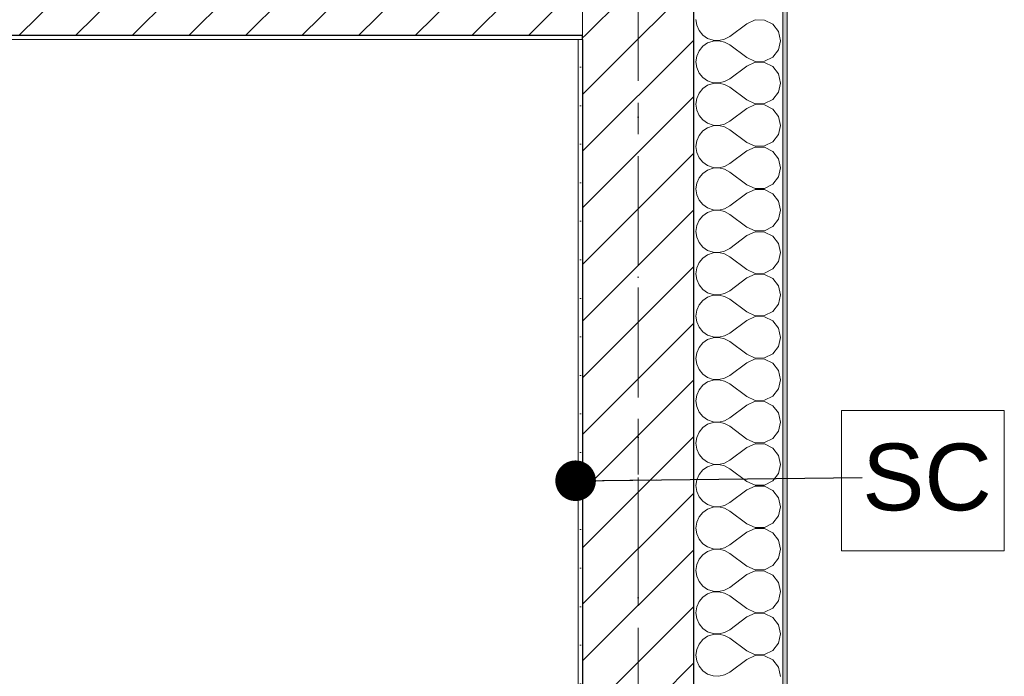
# Model space of a CAD drawing. Header units: millimetres. Extents: x -52968 to 399385, y -141133 to 110561.
# Tile 132 of 146: x 89515 to 91728, y -114428 to -112953. Entities that reach past the tile are written whole.
import ezdxf

# ---------------------------------------------------------------- set-up
doc = ezdxf.new("R2010")
doc.units = ezdxf.units.MM
for name, pattern in [('SIM-Wegliniec-21.07.2025-Parter$0$Kropki i Kreski', [360, 180, -90, 0, -90]), ('SIM-Wegliniec-21.07.2025-Parter$0$Przerywana długa', [390, 250, -140]), ('SIM-Wegliniec-21.07.2025-Parter$0$Przerywana podwójnie', [295, 125, -50, 70, -50])]:
    doc.linetypes.add(name, pattern=pattern)
doc.layers.add('_xref', color=250, linetype='Continuous')
for name, color, linetype, lineweight in [('SIM-Wegliniec-21.07.2025-Parter$0$Nowe_A-Belki-Wieniec_Nr_pióra__69', 250, 'Continuous', 0), ('SIM-Wegliniec-21.07.2025-Parter$0$Nowe_A-Belki-Wieniec_Nr_pióra__90', 250, 'Continuous', 0), ('SIM-Wegliniec-21.07.2025-Parter$0$Nowe_A-Opisy-Ściany_Nr_pióra__1', 250, 'Continuous', 0), ('SIM-Wegliniec-21.07.2025-Parter$0$Nowe_A-Osi_Nr_pióra__20', 250, 'Continuous', 0), ('SIM-Wegliniec-21.07.2025-Parter$0$Nowe_A-Posadzki_Nr_pióra__89', 250, 'Continuous', 0), ('SIM-Wegliniec-21.07.2025-Parter$0$Nowe_A-Płyta-Grunt_Nr_pióra__89', 250, 'Continuous', 0), ('SIM-Wegliniec-21.07.2025-Parter$0$Nowe_A-Strefy-Parter_Nr_pióra__94', 250, 'Continuous', 0), ('SIM-Wegliniec-21.07.2025-Parter$0$Nowe_A-Ściany-Działowe', 250, 'Continuous', 0), ('SIM-Wegliniec-21.07.2025-Parter$0$Nowe_A-Ściany-Działowe_Nr_pióra__27', 250, 'Continuous', 0), ('SIM-Wegliniec-21.07.2025-Parter$0$Nowe_A-Ściany-Działowe_Nr_pióra__47', 250, 'Continuous', 0), ('SIM-Wegliniec-21.07.2025-Parter$0$Nowe_A-Ściany-Zewnętrzne', 250, 'Continuous', 0), ('SIM-Wegliniec-21.07.2025-Parter$0$Nowe_A-Ściany-Zewnętrzne_Nr_pióra__174', 250, 'Continuous', 0), ('SIM-Wegliniec-21.07.2025-Parter$0$Nowe_A-Ściany-Zewnętrzne_Nr_pióra__27', 250, 'Continuous', 0), ('SIM-Wegliniec-21.07.2025-Parter$0$Nowe_A-Ściany-Zewnętrzne_Nr_pióra__47', 250, 'Continuous', 0), ('SIM-Wegliniec-21.07.2025-Parter$0$Nowe_A-Ściany-Zewnętrzne_Nr_pióra__67', 250, 'Continuous', 0)]:
    doc.layers.add(name, color=color, linetype=linetype, lineweight=lineweight)
doc.styles.add('SIM-Wegliniec-21.07.2025-Parter$0$STYL_AUTOMATYCZNY_1', font='arial.ttf')
doc.dimstyles.new('SIM-Wegliniec-21.07.2025-Parter$0$STYL_AUTOMATYCZNY__8', dxfattribs={"dimtxt": 0.18, "dimasz": 182.4, "dimexe": 0.18, "dimexo": 0.0625, "dimgap": 0, "dimtad": 0, "dimtih": 1, "dimtoh": 1, "dimdec": 4, "dimzin": 0, "dimdsep": 46, "dimcen": 0.09, "dimadec": 0, "dimazin": 0, "dimtfac": 1, "dimtdec": 4, "dimtmove": 0, "dimatfit": 3, "dimldrblk": 'SIM-Wegliniec-21.07.2025-Parter$0$ARROWHEAD_11', "dimfxl": 1, "dimtolj": 1, "dimtzin": 0, "dimarcsym": 0})
pattern_1 = [(0, (0, 0), (0, 86.60254), [0, -50]), (0, (25, 43.3), (0, 86.60254), [0, -50])]
pattern_2 = [(45, (0, 0), (-63.63961, 63.63961), [])]

# ---------------------------------------------------------------- blocks, each defined once
blk = doc.blocks.new('SIM-Wegliniec-21.07.2025-Parter$0$ARROWHEAD_11')
at = {"color": 0, "linetype": 'Continuous', "lineweight": 0}
blk.add_line((0, 0), (-1, 0), dxfattribs=at)
at = {"color": 0, "linetype": 'Continuous', "lineweight": 0, "const_width": 0.25, "flags": 128}
blk.add_lwpolyline([(-0.125, 0, 1), (0.125, 0, 1)], format="xyb", close=True, dxfattribs=at)
blk = doc.blocks.new('SIM-Wegliniec-21.07.2025-Parter')
at = {"layer": 'SIM-Wegliniec-21.07.2025-Parter$0$Nowe_A-Ściany-Działowe', "linetype": 'Continuous', "lineweight": 0}
h = blk.add_hatch(dxfattribs=at)
h.set_pattern_fill('Bloczki_ceramiczne', color=256, style=0, pattern_type=2)
h.set_pattern_definition(pattern_2)
h.paths.add_polyline_path([(88470.1, -112987.7), (90770.1, -112987.7), (90770.1, -112872.7), (88470.1, -112872.7)])
h = blk.add_hatch(dxfattribs=at)
h.set_pattern_fill('Bloczki_ceramiczne', color=256, style=0, pattern_type=2)
h.set_pattern_definition(pattern_2)
h.paths.add_polyline_path([(90770.1, -112872.7), (90770.1, -112987.7), (90780.1, -112987.7), (90780.1, -112872.7)])
at = {"layer": 'SIM-Wegliniec-21.07.2025-Parter$0$Nowe_A-Ściany-Działowe', "linetype": 'Continuous', "lineweight": 0, "true_color": 0x000000}
h = blk.add_hatch(dxfattribs=at)
h.set_pattern_fill('Tynk', color=18, style=0, pattern_type=2)
h.set_pattern_definition(pattern_1)
h.paths.add_polyline_path([(88470.1, -112997.7), (90770.1, -112997.7), (90770.1, -112987.7), (88470.1, -112987.7)])
h = blk.add_hatch(dxfattribs=at)
h.set_pattern_fill('Tynk', color=18, style=0, pattern_type=2)
h.set_pattern_definition(pattern_1)
h.paths.add_polyline_path([(90770.1, -112987.7), (90770.1, -112997.7), (90780.1, -112997.7), (90780.1, -112987.7)])
at = {"layer": 'SIM-Wegliniec-21.07.2025-Parter$0$Nowe_A-Ściany-Zewnętrzne', "linetype": 'Continuous', "lineweight": 0, "true_color": 0x000000}
h = blk.add_hatch(dxfattribs=at)
h.set_pattern_fill('Tynk', color=18, style=0, pattern_type=2)
h.set_pattern_definition(pattern_1)
h.paths.add_polyline_path([(91230.1, -117367.6), (91240.1, -117367.6), (91240.1, -111792.6), (91230.1, -111792.6)])
at = {"layer": 'SIM-Wegliniec-21.07.2025-Parter$0$Nowe_A-Ściany-Zewnętrzne', "linetype": 'Continuous', "lineweight": 0}
h = blk.add_hatch(dxfattribs=at)
h.set_pattern_fill('Bloczki_ceramiczne', color=256, style=0, pattern_type=2)
h.set_pattern_definition(pattern_2)
h.paths.add_polyline_path([(90780.1, -112872.7), (90780.1, -112987.7), (91030.1, -112987.7), (91030.1, -112872.7)])
h = blk.add_hatch(dxfattribs=at)
h.set_pattern_fill('Tynk', color=256, style=0, pattern_type=2)
h.set_pattern_definition(pattern_1)
h.paths.add_polyline_path([(90770.1, -112997.7), (90770.1, -116907.6), (90780.1, -116907.6), (90780.1, -112997.7)])
h = blk.add_hatch(dxfattribs=at)
h.set_pattern_fill('Bloczki_ceramiczne', color=256, style=0, pattern_type=2)
h.set_pattern_definition(pattern_2)
h.paths.add_polyline_path([(90780.1, -112987.7), (90780.1, -116917.6), (91030.1, -116917.6), (91030.1, -112987.7)])
at = {"layer": 'SIM-Wegliniec-21.07.2025-Parter$0$Nowe_A-Belki-Wieniec_Nr_pióra__69', "linetype": 'SIM-Wegliniec-21.07.2025-Parter$0$Kropki i Kreski', "lineweight": 13}
blk.add_line((90905.1, -117042.6), (90905.1, -99042.6), dxfattribs=at)
at = {"layer": 'SIM-Wegliniec-21.07.2025-Parter$0$Nowe_A-Belki-Wieniec_Nr_pióra__90', "linetype": 'SIM-Wegliniec-21.07.2025-Parter$0$Przerywana długa', "lineweight": 13}
for p, q in [((91030.1, -117167.6), (91030.1, -98917.6)), ((90780.1, -116917.6), (90780.1, -108617.6))]:
    blk.add_line(p, q, dxfattribs=at)
at = {"layer": 'SIM-Wegliniec-21.07.2025-Parter$0$Nowe_A-Opisy-Ściany_Nr_pióra__1', "linetype": 'Continuous', "lineweight": 13, "flags": 128}
blk.add_lwpolyline([(91362.4, -113831.1), (91728.2, -113831.1), (91728.2, -114146.8), (91362.4, -114146.8)], close=True, dxfattribs=at)
at = {"layer": 'SIM-Wegliniec-21.07.2025-Parter$0$Nowe_A-Osi_Nr_pióra__20', "linetype": 'SIM-Wegliniec-21.07.2025-Parter$0$Przerywana podwójnie', "lineweight": 13}
blk.add_line((90905.1, -95559.9), (90905.1, -117792.3), dxfattribs=at)
at = {"layer": 'SIM-Wegliniec-21.07.2025-Parter$0$Nowe_A-Posadzki_Nr_pióra__89', "linetype": 'Continuous', "lineweight": 13, "flags": 128}
blk.add_lwpolyline([(86575, -112387.6), (86575, -116917.6), (90780.1, -116917.6), (90780.1, -108617.6), (88460.1, -108617.6), (88460.1, -110552.6), (86575, -110552.6)], close=True, dxfattribs=at)
at = {"layer": 'SIM-Wegliniec-21.07.2025-Parter$0$Nowe_A-Płyta-Grunt_Nr_pióra__89', "linetype": 'Continuous', "lineweight": 13, "flags": 128}
blk.add_lwpolyline([(65230.1, -116917.6), (90780.1, -116917.6), (90780.1, -99167.6), (65230.1, -99167.6)], close=True, dxfattribs=at)
at = {"layer": 'SIM-Wegliniec-21.07.2025-Parter$0$Nowe_A-Strefy-Parter_Nr_pióra__94', "linetype": 'Continuous', "lineweight": 13, "flags": 128}
blk.add_lwpolyline([(88470.1, -116932.1), (90770.1, -116907.6), (90770.1, -112997.7), (88470.1, -112997.7)], close=True, dxfattribs=at)
at = {"layer": 'SIM-Wegliniec-21.07.2025-Parter$0$Nowe_A-Ściany-Działowe_Nr_pióra__27', "linetype": 'Continuous', "lineweight": 25}
blk.add_line((88470.1, -112987.7), (90770.1, -112987.7), dxfattribs=at)
at = {"layer": 'SIM-Wegliniec-21.07.2025-Parter$0$Nowe_A-Ściany-Działowe_Nr_pióra__47', "linetype": 'Continuous', "lineweight": 15, "flags": 128}
blk.add_lwpolyline([(88470.1, -112997.7), (90770.1, -112997.7)], dxfattribs=at)
at = {"layer": 'SIM-Wegliniec-21.07.2025-Parter$0$Nowe_A-Ściany-Zewnętrzne_Nr_pióra__174', "linetype": 'Continuous', "lineweight": 5}
for p, q in [((91034.8, -112952.4), (91036.6, -112965.4)), ((91168.2, -112953.3), (91149.1, -112961.9)), ((91189.1, -112953.8), (91168.2, -112953.3)), ((91207.8, -112963.1), (91189.1, -112953.8)), ((91036.6, -112965.4), (91041.9, -112977.4)), ((91041.9, -112977.4), (91050.3, -112987.5)), ((91149.1, -112961.9), (91111, -112990.5)), ((91220.7, -112979.6), (91207.8, -112963.1)), ((91225.3, -113000), (91220.7, -112979.6)), ((91050.3, -112987.5), (91061.2, -112995)), ((91061.2, -112995), (91073.6, -112999.2)), ((91073.6, -113000.8), (91061.2, -113005)), ((91073.6, -112999.2), (91086.7, -112999.8)), ((91086.7, -113000.2), (91073.6, -113000.8)), ((91086.7, -112999.8), (91099.5, -112996.8)), ((91099.5, -113003.2), (91086.7, -113000.2)), ((91099.5, -112996.8), (91111, -112990.5)), ((91220.7, -113020.4), (91225.3, -113000)), ((91041.9, -113022.6), (91036.6, -113034.6)), ((91050.3, -113012.5), (91041.9, -113022.6)), ((91061.2, -113005), (91050.3, -113012.5)), ((91111, -113009.5), (91099.5, -113003.2)), ((91149.1, -113038.1), (91111, -113009.5)), ((91207.8, -113036.9), (91220.7, -113020.4)), ((91036.6, -113034.6), (91034.8, -113047.6)), ((91149.1, -113038.1), (91168.2, -113046.7)), ((91168.2, -113046.7), (91189.1, -113046.2)), ((91189.1, -113046.2), (91207.8, -113036.9)), ((91034.8, -113047.6), (91036.6, -113060.6)), ((91036.6, -113060.6), (91041.9, -113072.7)), ((91149.1, -113057.1), (91111, -113085.7)), ((91168.2, -113048.6), (91149.1, -113057.1)), ((91189.1, -113049), (91168.2, -113048.6)), ((91207.8, -113058.4), (91189.1, -113049)), ((91220.7, -113074.8), (91207.8, -113058.4)), ((91041.9, -113072.7), (91050.3, -113082.8)), ((91050.3, -113082.8), (91061.2, -113090.2)), ((91061.2, -113090.2), (91073.6, -113094.4)), ((91099.5, -113092.1), (91111, -113085.7)), ((91225.3, -113095.2), (91220.7, -113074.8)), ((91050.3, -113107.7), (91041.9, -113117.8)), ((91061.2, -113100.3), (91050.3, -113107.7)), ((91073.6, -113096.1), (91061.2, -113100.3)), ((91073.6, -113094.4), (91086.7, -113095)), ((91086.7, -113095.4), (91073.6, -113096.1)), ((91086.7, -113095), (91099.5, -113092.1)), ((91099.5, -113098.4), (91086.7, -113095.4)), ((91111, -113104.8), (91099.5, -113098.4)), ((91149.1, -113133.3), (91111, -113104.8)), ((91220.7, -113115.6), (91225.3, -113095.2)), ((91036.6, -113129.8), (91034.8, -113142.9)), ((91041.9, -113117.8), (91036.6, -113129.8)), ((91149.1, -113133.3), (91168.2, -113141.9)), ((91189.1, -113141.5), (91207.8, -113132.1)), ((91207.8, -113132.1), (91220.7, -113115.6)), ((91034.8, -113142.9), (91036.6, -113155.9)), ((91036.6, -113155.9), (91041.9, -113167.9)), ((91149.1, -113152.4), (91111, -113181)), ((91168.2, -113143.8), (91149.1, -113152.4)), ((91168.2, -113141.9), (91189.1, -113141.5)), ((91189.1, -113144.2), (91168.2, -113143.8)), ((91207.8, -113153.6), (91189.1, -113144.2)), ((91220.7, -113170.1), (91207.8, -113153.6)), ((91041.9, -113167.9), (91050.3, -113178)), ((91050.3, -113178), (91061.2, -113185.4)), ((91225.3, -113190.5), (91220.7, -113170.1)), ((91061.2, -113195.5), (91050.3, -113202.9)), ((91061.2, -113185.4), (91073.6, -113189.6)), ((91073.6, -113191.3), (91061.2, -113195.5)), ((91073.6, -113189.6), (91086.7, -113190.3)), ((91086.7, -113190.7), (91073.6, -113191.3)), ((91086.7, -113190.3), (91099.5, -113187.3)), ((91099.5, -113193.6), (91086.7, -113190.7)), ((91099.5, -113187.3), (91111, -113181)), ((91111, -113200), (91099.5, -113193.6)), ((91149.1, -113228.6), (91111, -113200)), ((91220.7, -113210.9), (91225.3, -113190.5)), ((91041.9, -113213.1), (91036.6, -113225.1)), ((91050.3, -113202.9), (91041.9, -113213.1)), ((91207.8, -113227.4), (91220.7, -113210.9)), ((91036.6, -113225.1), (91034.8, -113238.1)), ((91034.8, -113238.1), (91036.6, -113251.1)), ((91149.1, -113228.6), (91168.2, -113237.1)), ((91168.2, -113239.1), (91149.1, -113247.6)), ((91168.2, -113237.1), (91189.1, -113236.7)), ((91189.1, -113239.5), (91168.2, -113239.1)), ((91189.1, -113236.7), (91207.8, -113227.4)), ((91207.8, -113248.8), (91189.1, -113239.5)), ((91036.6, -113251.1), (91041.9, -113263.1)), ((91041.9, -113263.1), (91050.3, -113273.2)), ((91149.1, -113247.6), (91111, -113276.2)), ((91220.7, -113265.3), (91207.8, -113248.8)), ((91225.3, -113285.7), (91220.7, -113265.3)), ((91050.3, -113273.2), (91061.2, -113280.7)), ((91061.2, -113280.7), (91073.6, -113284.9)), ((91073.6, -113286.5), (91061.2, -113290.7)), ((91073.6, -113284.9), (91086.7, -113285.5)), ((91086.7, -113285.9), (91073.6, -113286.5)), ((91086.7, -113285.5), (91099.5, -113282.5)), ((91099.5, -113288.9), (91086.7, -113285.9)), ((91099.5, -113282.5), (91111, -113276.2)), ((91111, -113295.2), (91099.5, -113288.9)), ((91220.7, -113306.1), (91225.3, -113285.7)), ((91041.9, -113308.3), (91036.6, -113320.3)), ((91050.3, -113298.2), (91041.9, -113308.3)), ((91061.2, -113290.7), (91050.3, -113298.2)), ((91149.1, -113323.8), (91111, -113295.2)), ((91207.8, -113322.6), (91220.7, -113306.1)), ((91036.6, -113320.3), (91034.8, -113333.3)), ((91034.8, -113333.3), (91036.6, -113346.3)), ((91149.1, -113323.8), (91168.2, -113332.4)), ((91168.2, -113332.4), (91189.1, -113331.9)), ((91189.1, -113331.9), (91207.8, -113322.6)), ((91036.6, -113346.3), (91041.9, -113358.4)), ((91149.1, -113342.9), (91111, -113371.4)), ((91168.2, -113334.3), (91149.1, -113342.9)), ((91189.1, -113334.7), (91168.2, -113334.3)), ((91207.8, -113344.1), (91189.1, -113334.7)), ((91220.7, -113360.5), (91207.8, -113344.1)), ((91041.9, -113358.4), (91050.3, -113368.5)), ((91050.3, -113368.5), (91061.2, -113375.9)), ((91061.2, -113375.9), (91073.6, -113380.1)), ((91086.7, -113380.8), (91099.5, -113377.8)), ((91099.5, -113377.8), (91111, -113371.4)), ((91225.3, -113381), (91220.7, -113360.5)), ((91050.3, -113393.4), (91041.9, -113403.5)), ((91061.2, -113386), (91050.3, -113393.4)), ((91073.6, -113381.8), (91061.2, -113386)), ((91073.6, -113380.1), (91086.7, -113380.8)), ((91086.7, -113381.1), (91073.6, -113381.8)), ((91099.5, -113384.1), (91086.7, -113381.1)), ((91111, -113390.5), (91099.5, -113384.1)), ((91149.1, -113419), (91111, -113390.5)), ((91220.7, -113401.4), (91225.3, -113381)), ((91036.6, -113415.6), (91034.8, -113428.6)), ((91041.9, -113403.5), (91036.6, -113415.6)), ((91149.1, -113419), (91168.2, -113427.6)), ((91189.1, -113427.2), (91207.8, -113417.8)), ((91207.8, -113417.8), (91220.7, -113401.4)), ((91034.8, -113428.6), (91036.6, -113441.6)), ((91036.6, -113441.6), (91041.9, -113453.6)), ((91149.1, -113438.1), (91111, -113466.7)), ((91168.2, -113429.5), (91149.1, -113438.1)), ((91168.2, -113427.6), (91189.1, -113427.2)), ((91189.1, -113430), (91168.2, -113429.5)), ((91207.8, -113439.3), (91189.1, -113430)), ((91220.7, -113455.8), (91207.8, -113439.3)), ((91041.9, -113453.6), (91050.3, -113463.7)), ((91050.3, -113463.7), (91061.2, -113471.2)), ((91099.5, -113473), (91111, -113466.7)), ((91225.3, -113476.2), (91220.7, -113455.8)), ((91050.3, -113488.7), (91041.9, -113498.8)), ((91061.2, -113481.2), (91050.3, -113488.7)), ((91061.2, -113471.2), (91073.6, -113475.4)), ((91073.6, -113477), (91061.2, -113481.2)), ((91073.6, -113475.4), (91086.7, -113476)), ((91086.7, -113476.4), (91073.6, -113477)), ((91086.7, -113476), (91099.5, -113473)), ((91099.5, -113479.4), (91086.7, -113476.4)), ((91111, -113485.7), (91099.5, -113479.4)), ((91149.1, -113514.3), (91111, -113485.7)), ((91220.7, -113496.6), (91225.3, -113476.2)), ((91036.6, -113510.8), (91034.8, -113523.8)), ((91041.9, -113498.8), (91036.6, -113510.8)), ((91207.8, -113513.1), (91220.7, -113496.6)), ((91034.8, -113523.8), (91036.6, -113536.8)), ((91149.1, -113533.3), (91111, -113561.9)), ((91149.1, -113514.3), (91168.2, -113522.9)), ((91168.2, -113524.8), (91149.1, -113533.3)), ((91168.2, -113522.9), (91189.1, -113522.4)), ((91189.1, -113525.2), (91168.2, -113524.8)), ((91189.1, -113522.4), (91207.8, -113513.1)), ((91207.8, -113534.6), (91189.1, -113525.2)), ((91036.6, -113536.8), (91041.9, -113548.8)), ((91041.9, -113548.8), (91050.3, -113559)), ((91220.7, -113551), (91207.8, -113534.6)), ((91225.3, -113571.4), (91220.7, -113551)), ((91050.3, -113559), (91061.2, -113566.4)), ((91061.2, -113576.5), (91050.3, -113583.9)), ((91061.2, -113566.4), (91073.6, -113570.6)), ((91073.6, -113572.3), (91061.2, -113576.5)), ((91073.6, -113570.6), (91086.7, -113571.2)), ((91086.7, -113571.6), (91073.6, -113572.3)), ((91086.7, -113571.2), (91099.5, -113568.3)), ((91099.5, -113574.6), (91086.7, -113571.6)), ((91099.5, -113568.3), (91111, -113561.9)), ((91111, -113581), (91099.5, -113574.6)), ((91220.7, -113591.8), (91225.3, -113571.4)), ((91041.9, -113594), (91036.6, -113606)), ((91050.3, -113583.9), (91041.9, -113594)), ((91149.1, -113609.5), (91111, -113581)), ((91207.8, -113608.3), (91220.7, -113591.8)), ((91036.6, -113606), (91034.8, -113619)), ((91034.8, -113619), (91036.6, -113632.1)), ((91149.1, -113609.5), (91168.2, -113618.1)), ((91168.2, -113620), (91149.1, -113628.6)), ((91168.2, -113618.1), (91189.1, -113617.7)), ((91189.1, -113620.4), (91168.2, -113620)), ((91189.1, -113617.7), (91207.8, -113608.3)), ((91207.8, -113629.8), (91189.1, -113620.4)), ((91036.6, -113632.1), (91041.9, -113644.1)), ((91149.1, -113628.6), (91111, -113657.1)), ((91220.7, -113646.3), (91207.8, -113629.8)), ((91041.9, -113644.1), (91050.3, -113654.2)), ((91050.3, -113654.2), (91061.2, -113661.6)), ((91061.2, -113661.6), (91073.6, -113665.8)), ((91073.6, -113665.8), (91086.7, -113666.5)), ((91086.7, -113666.5), (91099.5, -113663.5)), ((91099.5, -113663.5), (91111, -113657.1)), ((91225.3, -113666.7), (91220.7, -113646.3)), ((91050.3, -113679.1), (91041.9, -113689.3)), ((91061.2, -113671.7), (91050.3, -113679.1)), ((91073.6, -113667.5), (91061.2, -113671.7)), ((91086.7, -113666.9), (91073.6, -113667.5)), ((91099.5, -113669.8), (91086.7, -113666.9)), ((91111, -113676.2), (91099.5, -113669.8)), ((91149.1, -113704.8), (91111, -113676.2)), ((91207.8, -113703.5), (91220.7, -113687.1)), ((91220.7, -113687.1), (91225.3, -113666.7)), ((91036.6, -113701.3), (91034.8, -113714.3)), ((91041.9, -113689.3), (91036.6, -113701.3)), ((91149.1, -113704.8), (91168.2, -113713.3)), ((91189.1, -113712.9), (91207.8, -113703.5)), ((91034.8, -113714.3), (91036.6, -113727.3)), ((91036.6, -113727.3), (91041.9, -113739.3)), ((91149.1, -113723.8), (91111, -113752.4)), ((91168.2, -113715.2), (91149.1, -113723.8)), ((91168.2, -113713.3), (91189.1, -113712.9)), ((91189.1, -113715.7), (91168.2, -113715.2)), ((91207.8, -113725), (91189.1, -113715.7)), ((91220.7, -113741.5), (91207.8, -113725)), ((91041.9, -113739.3), (91050.3, -113749.4)), ((91050.3, -113749.4), (91061.2, -113756.9)), ((91099.5, -113758.7), (91111, -113752.4)), ((91225.3, -113761.9), (91220.7, -113741.5)), ((91050.3, -113774.4), (91041.9, -113784.5)), ((91061.2, -113766.9), (91050.3, -113774.4)), ((91061.2, -113756.9), (91073.6, -113761.1)), ((91073.6, -113762.7), (91061.2, -113766.9)), ((91073.6, -113761.1), (91086.7, -113761.7)), ((91086.7, -113762.1), (91073.6, -113762.7)), ((91086.7, -113761.7), (91099.5, -113758.7)), ((91099.5, -113765.1), (91086.7, -113762.1)), ((91111, -113771.4), (91099.5, -113765.1)), ((91149.1, -113800), (91111, -113771.4)), ((91220.7, -113782.3), (91225.3, -113761.9)), ((91036.6, -113796.5), (91034.8, -113809.5)), ((91041.9, -113784.5), (91036.6, -113796.5)), ((91189.1, -113808.1), (91207.8, -113798.8)), ((91207.8, -113798.8), (91220.7, -113782.3)), ((91034.8, -113809.5), (91036.6, -113822.5)), ((91149.1, -113819), (91111, -113847.6)), ((91149.1, -113800), (91168.2, -113808.6)), ((91168.2, -113810.5), (91149.1, -113819)), ((91168.2, -113808.6), (91189.1, -113808.1)), ((91189.1, -113810.9), (91168.2, -113810.5)), ((91207.8, -113820.3), (91189.1, -113810.9)), ((91220.7, -113836.7), (91207.8, -113820.3)), ((91036.6, -113822.5), (91041.9, -113834.6)), ((91041.9, -113834.6), (91050.3, -113844.7)), ((91225.3, -113857.1), (91220.7, -113836.7)), ((91050.3, -113844.7), (91061.2, -113852.1)), ((91061.2, -113862.2), (91050.3, -113869.6)), ((91061.2, -113852.1), (91073.6, -113856.3)), ((91073.6, -113858), (91061.2, -113862.2)), ((91073.6, -113856.3), (91086.7, -113857)), ((91086.7, -113857.3), (91073.6, -113858)), ((91086.7, -113857), (91099.5, -113854)), ((91099.5, -113860.3), (91086.7, -113857.3)), ((91099.5, -113854), (91111, -113847.6)), ((91111, -113866.7), (91099.5, -113860.3)), ((91220.7, -113877.5), (91225.3, -113857.1)), ((91041.9, -113879.7), (91036.6, -113891.7)), ((91050.3, -113869.6), (91041.9, -113879.7)), ((91149.1, -113895.2), (91111, -113866.7)), ((91207.8, -113894), (91220.7, -113877.5)), ((91036.6, -113891.7), (91034.8, -113904.8)), ((91034.8, -113904.8), (91036.6, -113917.8)), ((91149.1, -113895.2), (91168.2, -113903.8)), ((91168.2, -113905.7), (91149.1, -113914.3)), ((91168.2, -113903.8), (91189.1, -113903.4)), ((91189.1, -113906.2), (91168.2, -113905.7)), ((91189.1, -113903.4), (91207.8, -113894)), ((91207.8, -113915.5), (91189.1, -113906.2)), ((91036.6, -113917.8), (91041.9, -113929.8)), ((91041.9, -113929.8), (91050.3, -113939.9)), ((91149.1, -113914.3), (91111, -113942.9)), ((91220.7, -113932), (91207.8, -113915.5)), ((91050.3, -113939.9), (91061.2, -113947.4)), ((91061.2, -113947.4), (91073.6, -113951.6)), ((91073.6, -113953.2), (91061.2, -113957.4)), ((91073.6, -113951.6), (91086.7, -113952.2)), ((91086.7, -113952.6), (91073.6, -113953.2)), ((91086.7, -113952.2), (91099.5, -113949.2)), ((91099.5, -113955.5), (91086.7, -113952.6)), ((91099.5, -113949.2), (91111, -113942.9)), ((91225.3, -113952.4), (91220.7, -113932)), ((91220.7, -113972.8), (91225.3, -113952.4)), ((91041.9, -113975), (91036.6, -113987)), ((91050.3, -113964.8), (91041.9, -113975)), ((91061.2, -113957.4), (91050.3, -113964.8)), ((91111, -113961.9), (91099.5, -113955.5)), ((91149.1, -113990.5), (91111, -113961.9)), ((91207.8, -113989.3), (91220.7, -113972.8)), ((91036.6, -113987), (91034.8, -114000)), ((91149.1, -113990.5), (91168.2, -113999)), ((91189.1, -113998.6), (91207.8, -113989.3)), ((91034.8, -114000), (91036.6, -114013)), ((91036.6, -114013), (91041.9, -114025)), ((91149.1, -114009.5), (91111, -114038.1)), ((91168.2, -114001), (91149.1, -114009.5)), ((91168.2, -113999), (91189.1, -113998.6)), ((91189.1, -114001.4), (91168.2, -114001)), ((91207.8, -114010.7), (91189.1, -114001.4)), ((91220.7, -114027.2), (91207.8, -114010.7)), ((91041.9, -114025), (91050.3, -114035.2)), ((91050.3, -114035.2), (91061.2, -114042.6)), ((91099.5, -114044.5), (91111, -114038.1)), ((91225.3, -114047.6), (91220.7, -114027.2)), ((91050.3, -114060.1), (91041.9, -114070.2)), ((91061.2, -114052.6), (91050.3, -114060.1)), ((91061.2, -114042.6), (91073.6, -114046.8)), ((91073.6, -114048.4), (91061.2, -114052.6)), ((91073.6, -114046.8), (91086.7, -114047.4)), ((91086.7, -114047.8), (91073.6, -114048.4)), ((91086.7, -114047.4), (91099.5, -114044.5)), ((91099.5, -114050.8), (91086.7, -114047.8)), ((91111, -114057.1), (91099.5, -114050.8)), ((91149.1, -114085.7), (91111, -114057.1)), ((91220.7, -114068), (91225.3, -114047.6)), ((91036.6, -114082.2), (91034.8, -114095.2)), ((91041.9, -114070.2), (91036.6, -114082.2)), ((91149.1, -114085.7), (91168.2, -114094.3)), ((91189.1, -114093.8), (91207.8, -114084.5)), ((91207.8, -114084.5), (91220.7, -114068)), ((91034.8, -114095.2), (91036.6, -114108.3)), ((91036.6, -114108.3), (91041.9, -114120.3)), ((91149.1, -114104.8), (91111, -114133.3)), ((91168.2, -114096.2), (91149.1, -114104.8)), ((91168.2, -114094.3), (91189.1, -114093.8)), ((91189.1, -114096.6), (91168.2, -114096.2)), ((91207.8, -114106), (91189.1, -114096.6)), ((91220.7, -114122.5), (91207.8, -114106)), ((91041.9, -114120.3), (91050.3, -114130.4)), ((91050.3, -114130.4), (91061.2, -114137.8)), ((91225.3, -114142.9), (91220.7, -114122.5)), ((91061.2, -114147.9), (91050.3, -114155.3)), ((91061.2, -114137.8), (91073.6, -114142)), ((91073.6, -114143.7), (91061.2, -114147.9)), ((91073.6, -114142), (91086.7, -114142.7)), ((91086.7, -114143), (91073.6, -114143.7)), ((91086.7, -114142.7), (91099.5, -114139.7)), ((91099.5, -114146), (91086.7, -114143)), ((91099.5, -114139.7), (91111, -114133.3)), ((91111, -114152.4), (91099.5, -114146)), ((91149.1, -114181), (91111, -114152.4)), ((91220.7, -114163.3), (91225.3, -114142.9)), ((91041.9, -114165.4), (91036.6, -114177.5)), ((91050.3, -114155.3), (91041.9, -114165.4)), ((91207.8, -114179.7), (91220.7, -114163.3)), ((91036.6, -114177.5), (91034.8, -114190.5)), ((91034.8, -114190.5), (91036.6, -114203.5)), ((91149.1, -114181), (91168.2, -114189.5)), ((91168.2, -114191.4), (91149.1, -114200)), ((91168.2, -114189.5), (91189.1, -114189.1)), ((91189.1, -114191.9), (91168.2, -114191.4)), ((91189.1, -114189.1), (91207.8, -114179.7)), ((91207.8, -114201.2), (91189.1, -114191.9)), ((91036.6, -114203.5), (91041.9, -114215.5)), ((91041.9, -114215.5), (91050.3, -114225.6)), ((91149.1, -114200), (91111, -114228.6)), ((91220.7, -114217.7), (91207.8, -114201.2)), ((91225.3, -114238.1), (91220.7, -114217.7)), ((91050.3, -114225.6), (91061.2, -114233.1)), ((91061.2, -114233.1), (91073.6, -114237.3)), ((91073.6, -114238.9), (91061.2, -114243.1)), ((91073.6, -114237.3), (91086.7, -114237.9)), ((91086.7, -114238.3), (91073.6, -114238.9)), ((91086.7, -114237.9), (91099.5, -114234.9)), ((91099.5, -114241.3), (91086.7, -114238.3)), ((91099.5, -114234.9), (91111, -114228.6)), ((91111, -114247.6), (91099.5, -114241.3)), ((91220.7, -114258.5), (91225.3, -114238.1)), ((91041.9, -114260.7), (91036.6, -114272.7)), ((91050.3, -114250.6), (91041.9, -114260.7)), ((91061.2, -114243.1), (91050.3, -114250.6)), ((91149.1, -114276.2), (91111, -114247.6)), ((91207.8, -114275), (91220.7, -114258.5)), ((91036.6, -114272.7), (91034.8, -114285.7)), ((91034.8, -114285.7), (91036.6, -114298.7)), ((91149.1, -114276.2), (91168.2, -114284.8)), ((91168.2, -114284.8), (91189.1, -114284.3)), ((91189.1, -114284.3), (91207.8, -114275)), ((91036.6, -114298.7), (91041.9, -114310.7)), ((91149.1, -114295.2), (91111, -114323.8)), ((91168.2, -114286.7), (91149.1, -114295.2)), ((91189.1, -114287.1), (91168.2, -114286.7)), ((91207.8, -114296.5), (91189.1, -114287.1)), ((91220.7, -114312.9), (91207.8, -114296.5)), ((91041.9, -114310.7), (91050.3, -114320.9)), ((91050.3, -114320.9), (91061.2, -114328.3)), ((91061.2, -114328.3), (91073.6, -114332.5)), ((91086.7, -114333.1), (91099.5, -114330.2)), ((91099.5, -114330.2), (91111, -114323.8)), ((91225.3, -114333.3), (91220.7, -114312.9)), ((91050.3, -114345.8), (91041.9, -114355.9)), ((91061.2, -114338.4), (91050.3, -114345.8)), ((91073.6, -114334.2), (91061.2, -114338.4)), ((91073.6, -114332.5), (91086.7, -114333.1)), ((91086.7, -114333.5), (91073.6, -114334.2)), ((91099.5, -114336.5), (91086.7, -114333.5)), ((91111, -114342.9), (91099.5, -114336.5)), ((91149.1, -114371.4), (91111, -114342.9)), ((91220.7, -114353.7), (91225.3, -114333.3)), ((91036.6, -114367.9), (91034.8, -114381)), ((91041.9, -114355.9), (91036.6, -114367.9)), ((91149.1, -114371.4), (91168.2, -114380)), ((91189.1, -114379.6), (91207.8, -114370.2)), ((91207.8, -114370.2), (91220.7, -114353.7)), ((91034.8, -114381), (91036.6, -114394)), ((91036.6, -114394), (91041.9, -114406)), ((91149.1, -114390.5), (91111, -114419)), ((91168.2, -114381.9), (91149.1, -114390.5)), ((91168.2, -114380), (91189.1, -114379.6)), ((91189.1, -114382.3), (91168.2, -114381.9)), ((91207.8, -114391.7), (91189.1, -114382.3)), ((91220.7, -114408.2), (91207.8, -114391.7)), ((91041.9, -114406), (91050.3, -114416.1)), ((91050.3, -114416.1), (91061.2, -114423.5)), ((91225.3, -114428.6), (91220.7, -114408.2)), ((91061.2, -114423.5), (91073.6, -114427.7)), ((91073.6, -114427.7), (91086.7, -114428.4)), ((91086.7, -114428.4), (91099.5, -114425.4)), ((91099.5, -114425.4), (91111, -114419))]:
    blk.add_line(p, q, dxfattribs=at)
at = {"layer": 'SIM-Wegliniec-21.07.2025-Parter$0$Nowe_A-Ściany-Zewnętrzne_Nr_pióra__27', "linetype": 'Continuous', "lineweight": 25}
for p, q in [((91030.1, -112987.7), (91030.1, -112872.7)), ((90770.1, -112987.7), (90780.1, -112987.7)), ((90780.1, -112997.7), (90780.1, -112987.7)), ((90780.1, -112997.7), (90780.1, -112987.7)), ((90780.1, -112997.7), (90780.1, -116917.6)), ((91030.1, -116917.6), (91030.1, -112987.7))]:
    blk.add_line(p, q, dxfattribs=at)
at = {"layer": 'SIM-Wegliniec-21.07.2025-Parter$0$Nowe_A-Ściany-Zewnętrzne_Nr_pióra__47', "linetype": 'Continuous', "lineweight": 15}
blk.add_line((90770.1, -112997.7), (90780.1, -112997.7), dxfattribs=at)
blk.add_line((90770.1, -112997.7), (90780.1, -112997.7), dxfattribs=at)
at = {"layer": 'SIM-Wegliniec-21.07.2025-Parter$0$Nowe_A-Ściany-Zewnętrzne_Nr_pióra__47', "linetype": 'Continuous', "lineweight": 15, "flags": 128}
for points in [[(91240.1, -117377.6), (91240.1, -111792.6)], [(90770.1, -112997.7), (90770.1, -116907.6)]]:
    blk.add_lwpolyline(points, dxfattribs=at)
at = {"layer": 'SIM-Wegliniec-21.07.2025-Parter$0$Nowe_A-Ściany-Zewnętrzne_Nr_pióra__67', "linetype": 'Continuous', "lineweight": 13}
blk.add_line((91230.1, -117167.6), (91230.1, -111792.6), dxfattribs=at)
at = {"layer": 'SIM-Wegliniec-21.07.2025-Parter$0$Nowe_A-Opisy-Ściany_Nr_pióra__1', "linetype": 'Continuous', "lineweight": 13, "insert": (91408.8, -113981.6), "char_height": 150, "attachment_point": 4, "style": 'SIM-Wegliniec-21.07.2025-Parter$0$STYL_AUTOMATYCZNY_1'}
blk.add_mtext('\\A1;{\\pql;\\fArial|b0|i0|c238|p0;\\W1.000000;SC}', dxfattribs=at)
at = {"layer": 'SIM-Wegliniec-21.07.2025-Parter$0$Nowe_A-Opisy-Ściany_Nr_pióra__1', "linetype": 'Continuous', "lineweight": 13, "annotation_type": 0, "has_hookline": 1, "hookline_direction": 0, "text_width": 273.4}
blk.add_leader([(90764.4, -113989), (91408.8, -113981.6)], dimstyle='SIM-Wegliniec-21.07.2025-Parter$0$STYL_AUTOMATYCZNY__8', dxfattribs=at)

msp = doc.modelspace()

# ---------------------------------------------------------------- block references
at = {"layer": '_xref'}
msp.add_blockref('SIM-Wegliniec-21.07.2025-Parter', (0, 0), dxfattribs=at)

doc.saveas('drawing.dxf')
